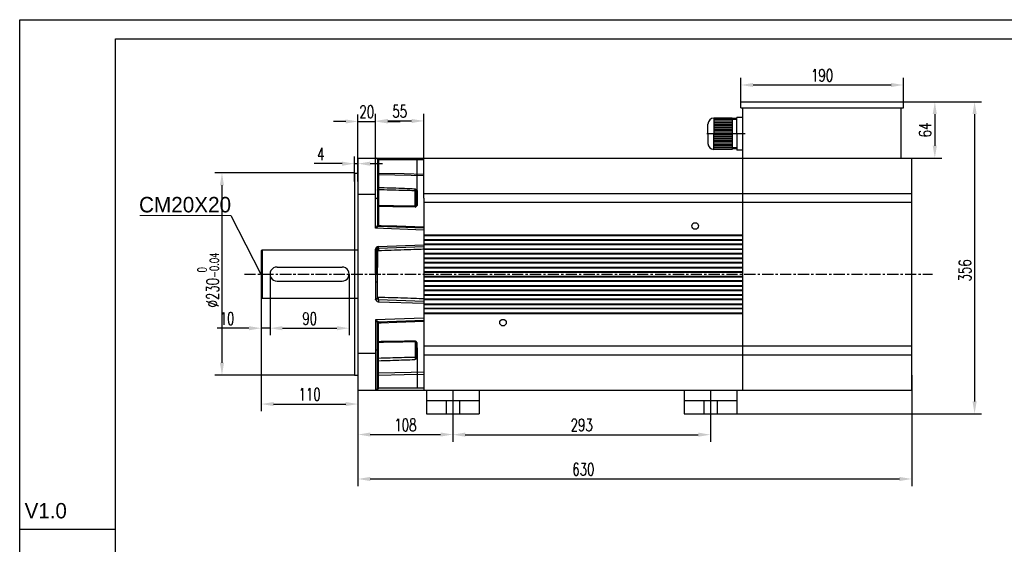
# Model space of a CAD drawing. Header units: inches. Extents: x -9426 to 8431, y -15951 to -4411.
# Tile 6 of 15: x -7091 to -5971, y -15252 to -14655. Entities that reach past the tile are written whole.
import ezdxf

# ---------------------------------------------------------------- set-up
doc = ezdxf.new("R2010")
doc.units = ezdxf.units.IN
doc.header["$MEASUREMENT"] = 0
doc.linetypes.add('CENTERX2', pattern=[20.32, 12.7, -2.54, 2.54, -2.54])
doc.layers.add('1', color=1, linetype='Continuous')
doc.layers.add('尺寸线', color=7, linetype='Continuous')
doc.layers.add('实线', color=7, linetype='Continuous', lineweight=30)
doc.styles.add('SLDTEXTSTYLE0', font='txt')
doc.styles.add('wldj', font='txt.shx', dxfattribs={"width": 0.7, "bigfont": 'INTECAD.SHX'})
doc.dimstyles.new('半径标注', dxfattribs={"dimscale": 4, "dimtxt": 3.5, "dimasz": 3.5, "dimexe": 2, "dimexo": 0, "dimgap": 1, "dimtad": 1, "dimdec": 3, "dimdsep": 46, "dimtxsty": 'wldj', "dimcen": 0.09, "dimclrd": 1, "dimclre": 1, "dimclrt": 3, "dimazin": 2, "dimtfac": 0.7, "dimtdec": 3, "dimtmove": 0, "dimatfit": 3, "dimfxl": 1, "dimtzin": 0, "dimarcsym": 0})

# ---------------------------------------------------------------- blocks, each defined once
blk = doc.blocks.new('*D83')
at = {"color": 1, "lineweight": -2}
for p, q in [((-6076.6, -15059.7), (-6076.6, -15185.7)), ((-6706.6, -15067.8), (-6706.6, -15185.7)), ((-6692.6, -15177.7), (-6090.6, -15177.7))]:
    blk.add_line(p, q, dxfattribs=at)
at = {"color": 1}
for points in [[(-6692.6, -15175.3), (-6692.6, -15180), (-6706.6, -15177.7)], [(-6090.6, -15180), (-6090.6, -15175.3), (-6076.6, -15177.7)]]:
    blk.add_solid(points, dxfattribs=at)
at = {"layer": 'Defpoints', "color": 0}
for p in [(-6076.6, -15059.7), (-6706.6, -15067.8), (-6076.6, -15177.7)]:
    blk.add_point(p, dxfattribs=at)
at = {"color": 3, "insert": (-6450.2, -15166.7), "char_height": 14, "attachment_point": 5, "style": 'wldj'}
blk.add_mtext('630', dxfattribs=at)
blk = doc.blocks.new('*D84')
at = {"color": 1, "lineweight": -2}
for p, q in [((-6598.6, -15103.5), (-6598.6, -15135.3)), ((-6305.6, -15103.5), (-6305.6, -15135.3)), ((-6584.6, -15127.3), (-6319.6, -15127.3))]:
    blk.add_line(p, q, dxfattribs=at)
at = {"color": 1}
for points in [[(-6584.6, -15124.9), (-6584.6, -15129.6), (-6598.6, -15127.3)], [(-6319.6, -15129.6), (-6319.6, -15124.9), (-6305.6, -15127.3)]]:
    blk.add_solid(points, dxfattribs=at)
at = {"layer": 'Defpoints', "color": 0}
for p in [(-6598.6, -15103.5), (-6305.6, -15103.5), (-6305.6, -15127.3)]:
    blk.add_point(p, dxfattribs=at)
at = {"color": 3, "insert": (-6452.1, -15116.3), "char_height": 14, "attachment_point": 5, "style": 'wldj'}
blk.add_mtext('293', dxfattribs=at)
blk = doc.blocks.new('*D85')
at = {"color": 1, "lineweight": -2}
for p, q in [((-6686.6, -14812.5), (-6686.6, -14762.3)), ((-6672.6, -14770.3), (-6645.6, -14770.3)), ((-6631.6, -14812.5), (-6631.6, -14762.3))]:
    blk.add_line(p, q, dxfattribs=at)
at = {"color": 1}
for points in [[(-6672.6, -14768), (-6672.6, -14772.7), (-6686.6, -14770.3)], [(-6645.6, -14772.7), (-6645.6, -14768), (-6631.6, -14770.3)]]:
    blk.add_solid(points, dxfattribs=at)
at = {"layer": 'Defpoints', "color": 0}
for p in [(-6631.6, -14770.3), (-6686.6, -14812.5), (-6631.6, -14812.5)]:
    blk.add_point(p, dxfattribs=at)
at = {"color": 3, "insert": (-6659.1, -14759.3), "char_height": 14, "attachment_point": 5, "style": 'wldj'}
blk.add_mtext('55', dxfattribs=at)
blk = doc.blocks.new('*D86')
at = {"color": 1, "lineweight": -2}
for p, q in [((-6710.6, -14839.1), (-6710.6, -14810.9)), ((-6706.6, -14839.1), (-6706.6, -14810.9)), ((-6724.6, -14818.9), (-6756.3, -14818.9)), ((-6710.6, -14818.9), (-6706.6, -14818.9)), ((-6692.6, -14818.9), (-6678.6, -14818.9))]:
    blk.add_line(p, q, dxfattribs=at)
at = {"color": 1}
for points in [[(-6724.6, -14821.3), (-6724.6, -14816.6), (-6710.6, -14818.9)], [(-6692.6, -14816.6), (-6692.6, -14821.3), (-6706.6, -14818.9)]]:
    blk.add_solid(points, dxfattribs=at)
at = {"layer": 'Defpoints', "color": 0}
for p in [(-6706.6, -14818.9), (-6710.6, -14839.1), (-6706.6, -14839.1)]:
    blk.add_point(p, dxfattribs=at)
at = {"color": 3, "insert": (-6748.8, -14807.9), "char_height": 14, "attachment_point": 5, "style": 'wldj'}
blk.add_mtext('4', dxfattribs=at)
blk = doc.blocks.new('*D87')
at = {"color": 1, "lineweight": -2}
for p, q in [((-6816.6, -14944.5), (-6816.6, -15100.4)), ((-6706.6, -14944.5), (-6706.6, -15100.4)), ((-6802.6, -15092.4), (-6720.6, -15092.4))]:
    blk.add_line(p, q, dxfattribs=at)
at = {"color": 1}
for points in [[(-6802.6, -15090.1), (-6802.6, -15094.8), (-6816.6, -15092.4)], [(-6720.6, -15094.8), (-6720.6, -15090.1), (-6706.6, -15092.4)]]:
    blk.add_solid(points, dxfattribs=at)
at = {"layer": 'Defpoints', "color": 0}
for p in [(-6816.6, -14944.5), (-6706.6, -14944.5), (-6706.6, -15092.4)]:
    blk.add_point(p, dxfattribs=at)
at = {"color": 3, "insert": (-6761.6, -15081.4), "char_height": 14, "attachment_point": 5, "style": 'wldj'}
blk.add_mtext('110', dxfattribs=at)
blk = doc.blocks.new('*D79')
at = {"color": 1, "lineweight": -2}
for p, q in [((-6806.6, -14944.5), (-6806.6, -15014.1)), ((-6716.6, -14944.5), (-6716.6, -15014.1)), ((-6792.6, -15006.1), (-6730.6, -15006.1))]:
    blk.add_line(p, q, dxfattribs=at)
at = {"color": 1}
for points in [[(-6792.6, -15003.8), (-6792.6, -15008.5), (-6806.6, -15006.1)], [(-6730.6, -15008.5), (-6730.6, -15003.8), (-6716.6, -15006.1)]]:
    blk.add_solid(points, dxfattribs=at)
at = {"layer": 'Defpoints', "color": 0}
for p in [(-6806.6, -14944.5), (-6716.6, -14944.5), (-6716.6, -15006.1)]:
    blk.add_point(p, dxfattribs=at)
at = {"color": 3, "insert": (-6761.6, -14995.1), "char_height": 14, "attachment_point": 5, "style": 'wldj'}
blk.add_mtext('90', dxfattribs=at)
blk = doc.blocks.new('*D80')
at = {"color": 1, "lineweight": -2}
for p, q in [((-6816.6, -14944.5), (-6816.6, -15014.1)), ((-6806.6, -14944.5), (-6806.6, -15014.1)), ((-6830.6, -15006.1), (-6866.6, -15006.1)), ((-6806.6, -15006.1), (-6816.6, -15006.1)), ((-6792.6, -15006.1), (-6778.6, -15006.1))]:
    blk.add_line(p, q, dxfattribs=at)
at = {"color": 1}
for points in [[(-6830.6, -15008.5), (-6830.6, -15003.8), (-6816.6, -15006.1)], [(-6792.6, -15003.8), (-6792.6, -15008.5), (-6806.6, -15006.1)]]:
    blk.add_solid(points, dxfattribs=at)
at = {"layer": 'Defpoints', "color": 0}
for p in [(-6816.6, -14944.5), (-6806.6, -14944.5), (-6816.6, -15006.1)]:
    blk.add_point(p, dxfattribs=at)
at = {"color": 3, "insert": (-6855.6, -14995.1), "char_height": 14, "attachment_point": 5, "style": 'wldj'}
blk.add_mtext('10', dxfattribs=at)
blk = doc.blocks.new('*D88')
at = {"color": 1, "lineweight": -2}
for p, q in [((-6710.6, -14829.5), (-6869.3, -14829.5)), ((-6861.3, -14843.5), (-6861.3, -15045.5)), ((-6710.6, -15059.5), (-6869.3, -15059.5))]:
    blk.add_line(p, q, dxfattribs=at)
at = {"color": 1}
for points in [[(-6859, -14843.5), (-6863.7, -14843.5), (-6861.3, -14829.5)], [(-6863.7, -15045.5), (-6859, -15045.5), (-6861.3, -15059.5)]]:
    blk.add_solid(points, dxfattribs=at)
at = {"layer": 'Defpoints', "color": 0}
for p in [(-6710.6, -14829.5), (-6861.3, -15059.5), (-6710.6, -15059.5)]:
    blk.add_point(p, dxfattribs=at)
at = {"color": 3, "insert": (-6877, -14951.3), "char_height": 14, "attachment_point": 5, "rotation": 90, "style": 'wldj'}
blk.add_mtext('%%c230{\\H10;\\S 0^ -0.04;}', dxfattribs=at)
blk = doc.blocks.new('*D89')
at = {"color": 1, "lineweight": -2}
for p, q in [((-6271.1, -14748.5), (-6271.1, -14721.4)), ((-6086.1, -14748.5), (-6086.1, -14721.4)), ((-6257.1, -14729.4), (-6100.1, -14729.4))]:
    blk.add_line(p, q, dxfattribs=at)
at = {"color": 1}
for points in [[(-6257.1, -14727.1), (-6257.1, -14731.7), (-6271.1, -14729.4)], [(-6100.1, -14731.7), (-6100.1, -14727.1), (-6086.1, -14729.4)]]:
    blk.add_solid(points, dxfattribs=at)
at = {"layer": 'Defpoints', "color": 0}
for p in [(-6086.1, -14729.4), (-6271.1, -14748.5), (-6086.1, -14748.5)]:
    blk.add_point(p, dxfattribs=at)
at = {"color": 3, "insert": (-6178.6, -14718.4), "char_height": 14, "attachment_point": 5, "style": 'wldj'}
blk.add_mtext('190', dxfattribs=at)
blk = doc.blocks.new('*D90')
at = {"color": 1, "lineweight": -2}
for p, q in [((-6086.1, -14748.5), (-6042.4, -14748.5)), ((-6050.4, -14762.5), (-6050.4, -14798.5)), ((-6088.6, -14812.5), (-6042.4, -14812.5))]:
    blk.add_line(p, q, dxfattribs=at)
at = {"color": 1}
for points in [[(-6048.1, -14762.5), (-6052.8, -14762.5), (-6050.4, -14748.5)], [(-6052.8, -14798.5), (-6048.1, -14798.5), (-6050.4, -14812.5)]]:
    blk.add_solid(points, dxfattribs=at)
at = {"layer": 'Defpoints', "color": 0}
for p in [(-6086.1, -14748.5), (-6088.6, -14812.5), (-6050.4, -14812.5)]:
    blk.add_point(p, dxfattribs=at)
at = {"color": 3, "insert": (-6061.4, -14780.5), "char_height": 14, "attachment_point": 5, "rotation": 90, "style": 'wldj'}
blk.add_mtext('64', dxfattribs=at)
blk = doc.blocks.new('*D91')
at = {"color": 1, "lineweight": -2}
for p, q in [((-6099.7, -14748.5), (-5997.2, -14748.5)), ((-6005.2, -14762.5), (-6005.2, -15089.5)), ((-6313.1, -15103.5), (-5997.2, -15103.5))]:
    blk.add_line(p, q, dxfattribs=at)
at = {"color": 1}
for points in [[(-6002.8, -14762.5), (-6007.5, -14762.5), (-6005.2, -14748.5)], [(-6007.5, -15089.5), (-6002.8, -15089.5), (-6005.2, -15103.5)]]:
    blk.add_solid(points, dxfattribs=at)
at = {"layer": 'Defpoints', "color": 0}
for p in [(-6099.7, -14748.5), (-6313.1, -15103.5), (-6005.2, -15103.5)]:
    blk.add_point(p, dxfattribs=at)
at = {"color": 3, "insert": (-6016.2, -14940.4), "char_height": 14, "attachment_point": 5, "rotation": 90, "style": 'wldj'}
blk.add_mtext('356', dxfattribs=at)
blk = doc.blocks.new('*D95')
at = {"color": 1, "lineweight": -2}
for p, q in [((-6706.6, -15076.5), (-6706.6, -15135.1)), ((-6598.6, -15076.7), (-6598.6, -15135.1)), ((-6692.6, -15127.1), (-6612.6, -15127.1))]:
    blk.add_line(p, q, dxfattribs=at)
at = {"color": 1}
for points in [[(-6692.6, -15124.8), (-6692.6, -15129.4), (-6706.6, -15127.1)], [(-6612.6, -15129.4), (-6612.6, -15124.8), (-6598.6, -15127.1)]]:
    blk.add_solid(points, dxfattribs=at)
at = {"layer": 'Defpoints', "color": 0}
for p in [(-6706.6, -15076.5), (-6598.6, -15076.7), (-6598.6, -15127.1)]:
    blk.add_point(p, dxfattribs=at)
at = {"color": 3, "insert": (-6652.6, -15116.1), "char_height": 14, "attachment_point": 5, "style": 'wldj'}
blk.add_mtext('108', dxfattribs=at)
blk = doc.blocks.new('*D96')
at = {"color": 1, "lineweight": -2}
for p, q in [((-6720.6, -14770.9), (-6734.6, -14770.9)), ((-6706.6, -14825), (-6706.6, -14762.9)), ((-6706.6, -14770.9), (-6686.6, -14770.9)), ((-6686.6, -14825), (-6686.6, -14762.9)), ((-6672.6, -14770.9), (-6658.6, -14770.9))]:
    blk.add_line(p, q, dxfattribs=at)
at = {"color": 1}
for points in [[(-6720.6, -14773.2), (-6720.6, -14768.6), (-6706.6, -14770.9)], [(-6672.6, -14768.6), (-6672.6, -14773.2), (-6686.6, -14770.9)]]:
    blk.add_solid(points, dxfattribs=at)
at = {"layer": 'Defpoints', "color": 0}
for p in [(-6686.6, -14770.9), (-6706.6, -14825), (-6686.6, -14825)]:
    blk.add_point(p, dxfattribs=at)
at = {"color": 3, "insert": (-6696.6, -14759.9), "char_height": 14, "attachment_point": 5, "style": 'wldj'}
blk.add_mtext('20', dxfattribs=at)

msp = doc.modelspace()

# ---------------------------------------------------------------- linework, layer by layer
for p, q in [((-7091.4092, -15950.8502), (-7091.4092, -14655.0909)), ((-7091.4092, -14655.0909), (-5259.0223, -14655.0909)), ((-6271.1337, -14748.5352), (-6086.1337, -14748.5352)), ((-6271.1337, -14755.5352), (-6086.1337, -14755.5352)), ((-6706.6309, -14812.5352), (-6076.6307, -14812.5352)), ((-6706.6309, -14812.5352), (-6706.6309, -15076.5352)), ((-6710.6309, -14829.5352), (-6706.6309, -14829.5352)), ((-6710.6309, -14829.5352), (-6710.6309, -15059.5352)), ((-6686.6337, -14854.1139), (-6706.6309, -14854.1139)), ((-6816.6309, -14918.0352), (-6815.6309, -14917.0352)), ((-6816.6309, -14918.0352), (-6816.6309, -14971.0352)), ((-6816.6309, -14918.0352), (-6816.6309, -14971.0352)), ((-6815.6309, -14917.0352), (-6706.6309, -14917.0352)), ((-6815.6309, -14917.0352), (-6815.6309, -14972.0352)), ((-6798.6309, -14936.5352), (-6724.6222, -14936.5352)), ((-6798.6309, -14952.5352), (-6724.45, -14952.5331)), ((-6816.6309, -14971.0352), (-6815.6309, -14972.0352)), ((-6815.6309, -14972.0352), (-6706.6309, -14972.0352)), ((-6686.6337, -15034.9564), (-6706.6309, -15034.9564)), ((-6710.6309, -15059.5352), (-6706.6309, -15059.5352)), ((-6706.6309, -15076.5352), (-6568.6309, -15076.5352)), ((-6631.6337, -15076.5352), (-6076.6307, -15076.5352)), ((-6628.6309, -15076.5352), (-6628.6309, -15103.5352)), ((-6598.6309, -15076.7445), (-6598.6309, -15130.3258)), ((-6568.6309, -15076.5352), (-6568.6309, -15103.5352)), ((-6335.6309, -15076.5352), (-6335.6309, -15103.5352)), ((-6305.6309, -15076.5352), (-6305.6309, -15110.5402)), ((-6275.6309, -15076.5352), (-6275.6309, -15103.5352)), ((-6628.6309, -15088.5352), (-6568.6309, -15088.5352)), ((-6606.1309, -15088.5352), (-6606.1309, -15103.5352)), ((-6591.1309, -15088.5352), (-6591.1309, -15103.5352)), ((-6335.6309, -15088.5352), (-6275.6309, -15088.5352)), ((-6313.1309, -15088.5352), (-6313.1309, -15103.5352)), ((-6298.1309, -15088.5352), (-6298.1309, -15103.5352)), ((-6628.6309, -15103.5352), (-6568.6309, -15103.5352)), ((-6335.6309, -15103.5352), (-6275.6309, -15103.5352)), ((-7091.4092, -15234.601), (-6982.3385, -15234.601))]:
    msp.add_line(p, q)
at = {"color": 7, "linetype": 'Continuous', "lineweight": 30}
for p, q in [((-6271.1337, -14755.5352), (-6271.1337, -14748.5352)), ((-6086.1337, -14755.5352), (-6086.1337, -14748.5352)), ((-6268.6337, -14812.5352), (-6268.6337, -14755.5352)), ((-6088.6337, -14812.5352), (-6088.6337, -14755.5352)), ((-6686.6337, -14858.2718), (-6686.6337, -14812.5352)), ((-6686.6337, -14812.5352), (-6623.9337, -14812.5352)), ((-6684.4337, -14814.7352), (-6684.4337, -14858.9554)), ((-6684.4337, -14814.7352), (-6683.3721, -14814.7352)), ((-6683.3721, -14814.7352), (-6683.3721, -14829.669)), ((-6631.6337, -14814.7352), (-6683.3721, -14814.7352)), ((-6639.3337, -14860.6889), (-6639.3337, -14814.4007)), ((-6631.6337, -14858.2718), (-6631.6337, -14812.5352)), ((-6268.6337, -15077.0736), (-6268.6337, -14812.5352)), ((-6268.6337, -15077.0736), (-6268.6337, -14812.5352)), ((-6076.6307, -15076.5352), (-6076.6307, -14812.5352)), ((-6684.4337, -14829.669), (-6683.3721, -14829.669)), ((-6683.3721, -14831.6), (-6683.3721, -14845.9198)), ((-6640.4721, -14850.6269), (-6640.4865, -14850.4377)), ((-6640.4721, -14866.6594), (-6640.4721, -14850.6269)), ((-6639.3626, -14849.5395), (-6639.3337, -14849.7894)), ((-6639.3337, -14849.7894), (-6639.3337, -14865.9472)), ((-6686.6337, -14892.297), (-6686.6337, -14858.2718)), ((-6684.4337, -14858.9554), (-6684.4337, -14889.1102)), ((-6631.6337, -14852.7645), (-6076.6307, -14852.7645)), ((-6631.6337, -14858.2718), (-6631.6337, -15076.5352)), ((-6631.6337, -14862.7645), (-6076.6307, -14862.7645)), ((-6683.3721, -14867.6054), (-6683.3721, -14889.0622)), ((-6640.4865, -14866.7824), (-6640.4721, -14866.6594)), ((-6639.3337, -14865.9472), (-6639.3626, -14866.2405)), ((-6631.6337, -14894.4865), (-6686.6337, -14892.297)), ((-6683.3721, -14890.2095), (-6631.6337, -14892.0163)), ((-6631.6337, -14899.7102), (-6268.6337, -14899.7102)), ((-6268.6337, -14900.2602), (-6631.6337, -14900.2602)), ((-6268.6337, -14900.9804), (-6631.6337, -14900.9804)), ((-6631.6337, -14905.3633), (-6268.6337, -14905.3633)), ((-6631.6337, -14905.7602), (-6268.6337, -14905.7602)), ((-6268.6337, -14906.3102), (-6631.6337, -14906.3102)), ((-6686.6337, -14935.5086), (-6686.6337, -14916.3601)), ((-6684.4337, -14916.3601), (-6686.6337, -14916.3601)), ((-6684.4337, -14916.3601), (-6684.4337, -14935.5086)), ((-6683.4488, -14913.0621), (-6631.6337, -14911.2527)), ((-6631.6337, -14913.454), (-6683.3721, -14915.2608)), ((-6631.6337, -14910.1602), (-6268.6337, -14910.1602)), ((-6268.6337, -14910.7102), (-6631.6337, -14910.7102)), ((-6268.6337, -14911.3899), (-6631.6337, -14911.3899)), ((-6631.6337, -14915.7729), (-6268.6337, -14915.7729)), ((-6631.6337, -14916.2102), (-6268.6337, -14916.2102)), ((-6268.6337, -14916.7602), (-6631.6337, -14916.7602)), ((-6631.6337, -14920.6102), (-6268.6337, -14920.6102)), ((-6268.6337, -14921.1602), (-6631.6337, -14921.1602)), ((-6268.6337, -14921.7995), (-6631.6337, -14921.7995)), ((-6631.6337, -14926.1825), (-6268.6337, -14926.1825)), ((-6631.6337, -14926.6602), (-6268.6337, -14926.6602)), ((-6268.6337, -14927.2102), (-6631.6337, -14927.2102)), ((-6684.4337, -14935.5086), (-6686.6337, -14935.5086)), ((-6684.4337, -14935.5086), (-6684.4239, -14937.1714)), ((-6631.6337, -14931.0602), (-6268.6337, -14931.0602)), ((-6268.6337, -14931.6102), (-6631.6337, -14931.6102)), ((-6268.6337, -14932.2091), (-6631.6337, -14932.2091)), ((-6631.6337, -14936.5921), (-6268.6337, -14936.5921)), ((-6631.6337, -14937.1102), (-6268.6337, -14937.1102)), ((-6268.6337, -14937.6602), (-6631.6337, -14937.6602)), ((-6684.4337, -14953.5617), (-6684.4239, -14951.8989)), ((-6631.6337, -14941.5102), (-6268.6337, -14941.5102)), ((-6268.6337, -14942.0602), (-6631.6337, -14942.0602)), ((-6268.6337, -14942.6187), (-6631.6337, -14942.6187)), ((-6631.6337, -14947.0016), (-6268.6337, -14947.0016)), ((-6631.6337, -14947.5602), (-6268.6337, -14947.5602)), ((-6268.6337, -14948.1102), (-6631.6337, -14948.1102)), ((-6631.6337, -14951.9602), (-6268.6337, -14951.9602)), ((-6684.4337, -14953.5617), (-6686.6337, -14953.5617)), ((-6686.6337, -14953.5617), (-6686.6337, -14972.7102)), ((-6684.4337, -14972.7102), (-6684.4337, -14953.5617)), ((-6268.6337, -14952.5102), (-6631.6337, -14952.5102)), ((-6268.6337, -14953.0282), (-6631.6337, -14953.0282)), ((-6631.6337, -14957.4112), (-6268.6337, -14957.4112)), ((-6631.6337, -14958.0102), (-6268.6337, -14958.0102)), ((-6268.6337, -14958.5602), (-6631.6337, -14958.5602)), ((-6631.6337, -14962.4102), (-6268.6337, -14962.4102)), ((-6268.6337, -14962.9602), (-6631.6337, -14962.9602)), ((-6268.6337, -14963.4378), (-6631.6337, -14963.4378)), ((-6684.4337, -14972.7102), (-6686.6337, -14972.7102)), ((-6631.6337, -14975.6163), (-6683.3721, -14973.8095)), ((-6631.6337, -14967.8208), (-6268.6337, -14967.8208)), ((-6631.6337, -14968.4602), (-6268.6337, -14968.4602)), ((-6268.6337, -14969.0102), (-6631.6337, -14969.0102)), ((-6631.6337, -14972.8602), (-6268.6337, -14972.8602)), ((-6268.6337, -14973.4102), (-6631.6337, -14973.4102)), ((-6268.6337, -14973.8474), (-6631.6337, -14973.8474)), ((-6683.4488, -14976.0082), (-6631.6337, -14977.8176)), ((-6631.6337, -14978.2304), (-6268.6337, -14978.2304)), ((-6631.6337, -14978.9102), (-6268.6337, -14978.9102)), ((-6268.6337, -14979.4602), (-6631.6337, -14979.4602)), ((-6631.6337, -14983.3102), (-6268.6337, -14983.3102)), ((-6268.6337, -14983.8602), (-6631.6337, -14983.8602)), ((-6268.6337, -14984.257), (-6631.6337, -14984.257)), ((-6631.6337, -14994.5838), (-6686.6337, -14996.7733)), ((-6686.6337, -14996.7733), (-6686.6337, -15030.7985)), ((-6683.3721, -14998.8608), (-6631.6337, -14997.054)), ((-6631.6337, -14988.6399), (-6268.6337, -14988.6399)), ((-6631.6337, -14989.3602), (-6268.6337, -14989.3602)), ((-6268.6337, -14989.9102), (-6631.6337, -14989.9102)), ((-6684.4337, -15030.1149), (-6684.4337, -14999.9601)), ((-6683.3721, -15021.4649), (-6683.3721, -15000.0081)), ((-6686.6337, -15030.7985), (-6686.6337, -15076.5352)), ((-6684.4337, -15074.3351), (-6684.4337, -15030.1149)), ((-6640.4865, -15022.2879), (-6640.4721, -15022.4109)), ((-6640.4721, -15022.4109), (-6640.4721, -15038.4434)), ((-6639.3337, -15023.1231), (-6639.3626, -15022.8298)), ((-6639.3337, -15039.2809), (-6639.3337, -15023.1231)), ((-6639.3337, -15028.3814), (-6639.3337, -15074.6696)), ((-6631.6337, -15026.3059), (-6076.6307, -15026.3059)), ((-6640.4721, -15038.4434), (-6640.4865, -15038.6327)), ((-6639.3626, -15039.5308), (-6639.3337, -15039.2809)), ((-6631.6337, -15036.3059), (-6076.6307, -15036.3059)), ((-6683.3721, -15057.4703), (-6683.3721, -15043.1505)), ((-6684.4337, -15059.4013), (-6683.3721, -15059.4013)), ((-6683.3721, -15074.3351), (-6683.3721, -15059.4013)), ((-6684.4337, -15074.3351), (-6683.3721, -15074.3351)), ((-6631.6337, -15074.3351), (-6683.3721, -15074.3351)), ((-6686.6337, -15076.5352), (-6623.9337, -15076.5352))]:
    msp.add_line(p, q, dxfattribs=at)
at = {"color": 8, "linetype": 'Continuous', "lineweight": 30}
for p, q in [((-6683.3337, -14848.6062), (-6683.3337, -14867.0129)), ((-6641.5721, -14867.5291), (-6641.5721, -14850.1331)), ((-6683.3337, -15040.4641), (-6683.3337, -15022.0574)), ((-6641.5721, -15021.5412), (-6641.5721, -15038.9372))]:
    msp.add_line(p, q, dxfattribs=at)
at = {"color": 1, "linetype": 'CENTERX2'}
for p, q in [((-6835.7229, -14944.5352), (-6671.6309, -14944.5352)), ((-6795.438, -14944.5352), (-6052.9107, -14944.5352))]:
    msp.add_line(p, q, dxfattribs=at)
at = {"color": 7, "linetype": 'Continuous', "lineweight": 30, "flags": 128}
for points in [[(-6683.3721, -14829.669), (-6654.1559, -14830.2767), (-6631.6337, -14830.7474)], [(-6631.6337, -14832.8482), (-6631.6337, -14832.8482), (-6645.9156, -14832.3852), (-6683.3721, -14831.6)], [(-6684.4337, -14849.0916), (-6684.4125, -14848.9969), (-6684.3499, -14848.9059), (-6684.2483, -14848.8219), (-6684.1115, -14848.7484), (-6683.9448, -14848.688), (-6683.7546, -14848.6431), (-6683.5483, -14848.6155), (-6683.3337, -14848.6062)], [(-6684.4337, -14866.9155), (-6684.4135, -14867.0473), (-6684.3536, -14867.1741), (-6684.2562, -14867.2915), (-6684.1249, -14867.3951), (-6683.9646, -14867.481), (-6683.7811, -14867.5462), (-6683.5811, -14867.5882), (-6683.3721, -14867.6054)], [(-6640.4865, -14866.7824), (-6640.454, -14866.6498), (-6640.3823, -14866.5284), (-6640.2739, -14866.4227), (-6640.133, -14866.3368), (-6639.9647, -14866.2737), (-6639.7755, -14866.2358), (-6639.5722, -14866.2246), (-6639.3626, -14866.2405)], [(-6639.3337, -14865.9472), (-6639.5536, -14865.9566), (-6639.7663, -14865.9941), (-6639.9631, -14866.0584), (-6640.1362, -14866.1468), (-6640.2786, -14866.2558), (-6640.3846, -14866.381), (-6640.45, -14866.5173), (-6640.4721, -14866.6594)], [(-6686.6337, -14892.297), (-6686.2516, -14891.7436), (-6685.8812, -14891.207), (-6685.5337, -14890.7036), (-6685.2195, -14890.2485), (-6684.9484, -14889.8558), (-6684.7284, -14889.5371), (-6684.5663, -14889.3024), (-6684.4671, -14889.1586), (-6684.4337, -14889.1102)], [(-6683.3721, -14890.2095), (-6683.4347, -14890.2496), (-6683.6203, -14890.3684), (-6683.9217, -14890.5613), (-6684.3274, -14890.8209), (-6684.8216, -14891.1372), (-6685.3855, -14891.4981), (-6685.9974, -14891.8897), (-6686.6337, -14892.297)], [(-6684.4337, -14888.5365), (-6684.4135, -14888.6369), (-6684.3536, -14888.7336), (-6684.2562, -14888.823), (-6684.1249, -14888.9019), (-6683.9646, -14888.9674), (-6683.7811, -14889.017), (-6683.5811, -14889.049), (-6683.3721, -14889.0622)], [(-6683.3721, -14889.0622), (-6680.0373, -14889.1777), (-6662.4517, -14889.787), (-6631.6337, -14890.8545)], [(-6683.3721, -14918.0667), (-6683.5811, -14918.0591), (-6683.7811, -14918.0407), (-6683.9646, -14918.012), (-6684.1249, -14917.9741), (-6684.2562, -14917.9286), (-6684.3536, -14917.8769), (-6684.4135, -14917.8211), (-6684.4337, -14917.7631)], [(-6683.3721, -14915.2608), (-6683.3735, -14915.2185), (-6683.3779, -14915.0934), (-6683.385, -14914.8902), (-6683.3945, -14914.6168), (-6683.4062, -14914.2836), (-6683.4195, -14913.9035), (-6683.4339, -14913.4911), (-6683.4488, -14913.0621)], [(-6683.3721, -14971.0036), (-6683.5811, -14971.0112), (-6683.7811, -14971.0297), (-6683.9646, -14971.0583), (-6684.1249, -14971.0962), (-6684.2562, -14971.1417), (-6684.3536, -14971.1934), (-6684.4135, -14971.2492), (-6684.4337, -14971.3072)], [(-6683.3721, -14973.8095), (-6683.3735, -14973.8518), (-6683.3779, -14973.9769), (-6683.385, -14974.1801), (-6683.3945, -14974.4535), (-6683.4062, -14974.7867), (-6683.4195, -14975.1668), (-6683.4339, -14975.5792), (-6683.4488, -14976.0082)], [(-6683.3721, -14998.8608), (-6683.4347, -14998.8207), (-6683.6203, -14998.7019), (-6683.9217, -14998.509), (-6684.3274, -14998.2494), (-6684.8216, -14997.9331), (-6685.3855, -14997.5722), (-6685.9974, -14997.1806), (-6686.6337, -14996.7733)], [(-6686.6337, -14996.7733), (-6686.2516, -14997.3267), (-6685.8812, -14997.8633), (-6685.5337, -14998.3667), (-6685.2195, -14998.8218), (-6684.9484, -14999.2146), (-6684.7284, -14999.5332), (-6684.5663, -14999.7679), (-6684.4671, -14999.9117), (-6684.4337, -14999.9601)], [(-6684.4337, -15000.5338), (-6684.4135, -15000.4334), (-6684.3536, -15000.3368), (-6684.2562, -15000.2473), (-6684.1249, -15000.1684), (-6683.9646, -15000.1029), (-6683.7811, -15000.0533), (-6683.5811, -15000.0213), (-6683.3721, -15000.0081)], [(-6683.3721, -15000.0081), (-6680.0373, -14999.8926), (-6662.4517, -14999.2833), (-6631.6337, -14998.2158)], [(-6684.4337, -15022.1548), (-6684.4135, -15022.0231), (-6684.3536, -15021.8962), (-6684.2562, -15021.7788), (-6684.1249, -15021.6752), (-6683.9646, -15021.5893), (-6683.7811, -15021.5241), (-6683.5811, -15021.4821), (-6683.3721, -15021.4649)], [(-6640.4865, -15022.2879), (-6640.454, -15022.4205), (-6640.3823, -15022.5419), (-6640.2739, -15022.6476), (-6640.133, -15022.7336), (-6639.9647, -15022.7967), (-6639.7755, -15022.8345), (-6639.5722, -15022.8457), (-6639.3626, -15022.8298)], [(-6639.3337, -15023.1231), (-6639.5536, -15023.1137), (-6639.7663, -15023.0762), (-6639.9631, -15023.0119), (-6640.1362, -15022.9235), (-6640.2786, -15022.8145), (-6640.3846, -15022.6894), (-6640.45, -15022.553), (-6640.4721, -15022.4109)], [(-6684.4337, -15039.9787), (-6684.4125, -15040.0734), (-6684.3499, -15040.1644), (-6684.2483, -15040.2484), (-6684.1115, -15040.3219), (-6683.9448, -15040.3823), (-6683.7546, -15040.4272), (-6683.5483, -15040.4548), (-6683.3337, -15040.4641)], [(-6631.6337, -15056.2221), (-6631.6337, -15056.2221), (-6645.9156, -15056.6851), (-6683.3721, -15057.4703)], [(-6683.3721, -15059.4013), (-6654.1559, -15058.7936), (-6631.6337, -15058.3229)]]:
    msp.add_lwpolyline(points, dxfattribs=at)
at = {"lineweight": 0, "extrusion": (0, 1, 0), "elevation": -14877.8671}
msp.add_lwpolyline([(6954.7318, 0), (6851.3012, 0)], dxfattribs=at)
at = {"color": 7, "linetype": 'Continuous', "lineweight": 30}
for centre in [(-6323.1337, -14889.8102), (-6541.6337, -14999.8102)]:
    msp.add_circle(centre, 3.74, dxfattribs=at)
for centre, radius, start, end in [((-6683.4017, -14830.5663), 1.0342, 183.7842451, 271.644252), ((-6683.4509, -14844.9313), 0.9916, 187.6848215, 274.5622165), ((-6641.3795, -14851.5336), 1.4137, 50.8275383, 97.8296364), ((-6639.37, -14850.6825), 1.143, 89.6289997, 167.6314118), ((-6639.4781, -14850.7855), 1.0065, 81.7479371, 170.9347687), ((-6683.3337, -14865.6867), 1.1, 180.0144292, 269.3835349), ((-6641.5721, -14866.4291), 1.1, 269.3428303, 311.4900032), ((-6683.3337, -14889.1102), 1.1, 180, 268), ((-6683.3337, -14916.3601), 3.3, 92, 180), ((-6683.3337, -14916.3601), 1.1, 92, 180), ((-6683.3337, -14972.7102), 3.3, 180, 268), ((-6683.3337, -14972.7102), 1.1, 180, 268), ((-6683.3337, -14999.9601), 1.1, 92, 180), ((-6683.3337, -15023.3837), 1.1, 90.6164651, 179.9855708), ((-6641.5721, -15022.6412), 1.1, 48.5099968, 90.6571697), ((-6641.3795, -15037.5367), 1.4137, 262.1703636, 309.1724617), ((-6639.37, -15038.3878), 1.143, 192.3685882, 270.3710003), ((-6639.4781, -15038.2848), 1.0065, 189.0652313, 278.2520629), ((-6683.4509, -15044.139), 0.9916, 85.4377835, 172.3151785), ((-6683.4017, -15058.504), 1.0342, 88.355748, 176.2157549)]:
    msp.add_arc(centre, radius, start, end, dxfattribs=at)
for centre, start, end in [((-6798.6309, -14944.5352), 89.9999963, 270.0031603), ((-6724.6309, -14944.5352), 268.707364, 90.0625023)]:
    msp.add_arc(centre, 8, start, end)
at = {"color": 8, "linetype": 'Continuous', "lineweight": 30}
msp.add_ellipse((-6686.6337, -14814.7352), major_axis=(-3.2616, 0), ratio=0.674513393, start_param=3.141592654, end_param=4.438982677, dxfattribs=at)
at = {"color": 8, "linetype": 'Continuous', "lineweight": 30, "extrusion": (0, 0, -1)}
msp.add_ellipse((-6686.6337, -15074.3352), major_axis=(3.2616, 0), ratio=0.674513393, start_param=0, end_param=1.297390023, dxfattribs=at)
at = {"color": 7, "linetype": 'Continuous', "lineweight": 30}
for points, knots in [([(-6686.6337, -14812.5352), (-6686.3945, -14812.558), (-6685.9163, -14812.6036), (-6685.2771, -14812.9572), (-6684.7766, -14813.4819), (-6684.4934, -14814.1008), (-6684.434, -14814.5372), (-6684.4337, -14814.731), (-6684.4337, -14814.7352)], [0, 0, 0, 0, 0.202722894, 0.405307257, 0.611799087, 0.827090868, 0.996296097, 1, 1, 1, 1]), ([(-6683.3721, -14829.669), (-6683.3742, -14829.9163), (-6683.3785, -14830.4109), (-6683.3787, -14831.0676), (-6683.3754, -14831.4346), (-6683.3725, -14831.5782), (-6683.3721, -14831.6)], [0, 0, 0, 0, 0.314553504, 0.62913458, 0.943629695, 1, 1, 1, 1]), ([(-6683.3721, -14845.9198), (-6674.5557, -14846.2066), (-6656.9553, -14846.7792), (-6639.3557, -14847.3907), (-6641.609, -14847.8226)], [0, 0, 0, 0, 0.500922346, 1, 1, 1, 1]), ([(-6683.3721, -14845.9198), (-6683.3707, -14846.0939), (-6683.3679, -14846.4425), (-6683.3587, -14847.1498), (-6683.347, -14847.9063), (-6683.3381, -14848.3729), (-6683.3337, -14848.6062)], [0, 0, 0, 0, 0.24947962, 0.499548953, 0.749754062, 1, 1, 1, 1]), ([(-6641.5783, -14849.8039), (-6639.3557, -14849.8697), (-6656.9554, -14849.3442), (-6674.5557, -14848.8518), (-6683.3337, -14848.6062)], [0, 0, 0, 0, 0.501257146, 1, 1, 1, 1]), ([(-6641.6104, -14847.696), (-6641.6078, -14847.6972), (-6641.4059, -14847.7939), (-6641.0108, -14847.9773), (-6640.6483, -14848.184), (-6640.4721, -14848.2844)], [0, 0, 0, 0, 0.0068298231, 0.517148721, 1, 1, 1, 1]), ([(-6640.4865, -14850.4377), (-6640.4912, -14850.4095), (-6640.5255, -14850.2031), (-6640.7038, -14849.7109), (-6641.0608, -14848.9077), (-6641.3659, -14848.1759), (-6641.5523, -14847.8017), (-6641.6093, -14847.698), (-6641.6104, -14847.696)], [0, 0, 0, 0, 0.029357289, 0.215417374, 0.501159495, 0.847713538, 0.996968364, 1, 1, 1, 1]), ([(-6641.5721, -14850.1331), (-6641.5748, -14849.9901), (-6641.5821, -14849.609), (-6641.5934, -14848.9546), (-6641.6043, -14848.2345), (-6641.6084, -14847.8772), (-6641.6104, -14847.696)], [0, 0, 0, 0, 0.165389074, 0.440859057, 0.71626344, 1, 1, 1, 1]), ([(-6640.4721, -14848.2844), (-6640.4634, -14848.2897), (-6640.1823, -14848.4627), (-6639.7239, -14848.8157), (-6639.4339, -14849.27), (-6639.3719, -14849.5044), (-6639.3626, -14849.5395)], [0, 0, 0, 0, 0.0156917, 0.511587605, 0.927016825, 1, 1, 1, 1]), ([(-6686.6337, -14858.2718), (-6686.3945, -14858.2789), (-6685.9163, -14858.293), (-6685.2771, -14858.4025), (-6684.7766, -14858.5653), (-6684.4934, -14858.7577), (-6684.434, -14858.8937), (-6684.4337, -14858.9541), (-6684.4337, -14858.9554)], [0, 0, 0, 0, 0.202722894, 0.405307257, 0.611799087, 0.827090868, 0.996296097, 1, 1, 1, 1]), ([(-6641.6092, -14868.2242), (-6639.3555, -14868.231), (-6656.9551, -14868.0093), (-6674.5555, -14867.7402), (-6683.3721, -14867.6054)], [0, 0, 0, 0, 0.4990670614, 1, 1, 1, 1]), ([(-6641.5721, -14867.3906), (-6641.5721, -14867.3906), (-6650.0485, -14867.2942), (-6667.6499, -14867.0214), (-6683.3501, -14866.7781)], [0, 0, 0, 0, 0.108013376, 1, 1, 1, 1]), ([(-6639.3626, -14866.2405), (-6639.3936, -14866.3545), (-6639.4835, -14866.6854), (-6639.8381, -14867.1873), (-6640.4802, -14867.7241), (-6641.1087, -14868.0755), (-6641.5092, -14868.2875), (-6641.6078, -14868.3402), (-6641.6104, -14868.3416)], [0, 0, 0, 0, 0.124343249, 0.360784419, 0.600176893, 0.901374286, 0.997333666, 1, 1, 1, 1]), ([(-6640.8389, -14867.2509), (-6640.8048, -14867.2199), (-6640.6937, -14867.1185), (-6640.5539, -14866.9787), (-6640.5026, -14866.8293), (-6640.4865, -14866.7824)], [0, 0, 0, 0, 0.232536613, 0.75907786, 1, 1, 1, 1]), ([(-6683.3721, -14889.0622), (-6683.3742, -14889.2677), (-6683.3785, -14889.6788), (-6683.3787, -14890.0742), (-6683.3754, -14890.2031), (-6683.3725, -14890.2087), (-6683.3721, -14890.2095)], [0, 0, 0, 0, 0.314553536, 0.629133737, 0.943631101, 1, 1, 1, 1]), ([(-6686.4884, -14915.3917), (-6686.4477, -14917.1126), (-6686.299, -14923.2312), (-6685.9989, -14933.7577), (-6686.5114, -14944.7562), (-6686.6031, -14951.3616), (-6686.6337, -14953.5617)], [0.1413538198, 0.1413538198, 0.1413538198, 0.1413538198, 0.2575003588, 0.5542820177, 0.8515408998, 1, 1, 1, 1]), ([(-6683.3721, -14915.2608), (-6683.3773, -14915.2853), (-6683.3879, -14915.3343), (-6683.3966, -14915.7137), (-6683.3984, -14916.2723), (-6683.3928, -14916.9676), (-6683.3829, -14917.5929), (-6683.3747, -14917.9497), (-6683.3721, -14918.0667)], [0, 0, 0, 0, 0.18231886, 0.364718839, 0.546952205, 0.729024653, 0.911085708, 1, 1, 1, 1]), ([(-6631.6337, -14916.2952), (-6633.9696, -14916.3752), (-6653.7821, -14917.0534), (-6673.5952, -14917.7319), (-6683.3721, -14918.0667)], [0, 0, 0, 0, 0.506545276, 1, 1, 1, 1]), ([(-6686.4884, -14973.6786), (-6686.4477, -14971.9577), (-6686.299, -14965.8391), (-6685.9989, -14955.3126), (-6686.5114, -14944.3141), (-6686.6031, -14937.7087), (-6686.6337, -14935.5086)], [0.1413538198, 0.1413538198, 0.1413538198, 0.1413538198, 0.2575003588, 0.5542820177, 0.8515408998, 1, 1, 1, 1]), ([(-6683.3721, -14973.8095), (-6683.3773, -14973.785), (-6683.3879, -14973.736), (-6683.3966, -14973.3566), (-6683.3984, -14972.798), (-6683.3928, -14972.1027), (-6683.3829, -14971.4774), (-6683.3747, -14971.1206), (-6683.3721, -14971.0036)], [0, 0, 0, 0, 0.18231886, 0.364718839, 0.546952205, 0.729024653, 0.911085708, 1, 1, 1, 1]), ([(-6631.6337, -14972.7751), (-6633.9696, -14972.6951), (-6653.7821, -14972.0169), (-6673.5952, -14971.3384), (-6683.3721, -14971.0036)], [0, 0, 0, 0, 0.506545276, 1, 1, 1, 1]), ([(-6683.3721, -15000.0081), (-6683.3742, -14999.8026), (-6683.3785, -14999.3915), (-6683.3787, -14998.9961), (-6683.3754, -14998.8672), (-6683.3725, -14998.8616), (-6683.3721, -14998.8608)], [0, 0, 0, 0, 0.314553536, 0.629133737, 0.943631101, 1, 1, 1, 1]), ([(-6686.6337, -15030.7985), (-6686.3945, -15030.7915), (-6685.9163, -15030.7773), (-6685.2771, -15030.6678), (-6684.7766, -15030.505), (-6684.4934, -15030.3126), (-6684.434, -15030.1767), (-6684.4337, -15030.1162), (-6684.4337, -15030.1149)], [0, 0, 0, 0, 0.202722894, 0.405307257, 0.611799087, 0.827090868, 0.996296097, 1, 1, 1, 1]), ([(-6641.6092, -15020.8461), (-6639.3555, -15020.8394), (-6656.9551, -15021.061), (-6674.5555, -15021.3301), (-6683.3721, -15021.4649)], [0, 0, 0, 0, 0.4990670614, 1, 1, 1, 1]), ([(-6641.5721, -15021.6797), (-6641.5721, -15021.6797), (-6650.0485, -15021.7761), (-6667.6499, -15022.0489), (-6683.3501, -15022.2922)], [0, 0, 0, 0, 0.108013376, 1, 1, 1, 1]), ([(-6639.3626, -15022.8298), (-6639.3936, -15022.7158), (-6639.4835, -15022.3849), (-6639.8381, -15021.883), (-6640.4802, -15021.3462), (-6641.1087, -15020.9949), (-6641.5092, -15020.7828), (-6641.6078, -15020.7302), (-6641.6104, -15020.7287)], [0, 0, 0, 0, 0.124343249, 0.360784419, 0.600176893, 0.901374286, 0.997333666, 1, 1, 1, 1]), ([(-6640.8389, -15021.8194), (-6640.8048, -15021.8504), (-6640.6937, -15021.9518), (-6640.5539, -15022.0916), (-6640.5026, -15022.241), (-6640.4865, -15022.2879)], [0, 0, 0, 0, 0.232536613, 0.75907786, 1, 1, 1, 1]), ([(-6683.3721, -15043.1505), (-6683.3707, -15042.9764), (-6683.3679, -15042.6278), (-6683.3587, -15041.9205), (-6683.347, -15041.164), (-6683.3381, -15040.6974), (-6683.3337, -15040.4641)], [0, 0, 0, 0, 0.24947962, 0.499548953, 0.749754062, 1, 1, 1, 1]), ([(-6683.3721, -15043.1505), (-6674.5557, -15042.8637), (-6656.9553, -15042.2911), (-6639.3557, -15041.6796), (-6641.609, -15041.2477)], [0, 0, 0, 0, 0.500922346, 1, 1, 1, 1]), ([(-6641.5783, -15039.2664), (-6639.3557, -15039.2006), (-6656.9554, -15039.7261), (-6674.5557, -15040.2185), (-6683.3337, -15040.4641)], [0, 0, 0, 0, 0.501257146, 1, 1, 1, 1]), ([(-6640.4865, -15038.6327), (-6640.4912, -15038.6608), (-6640.5255, -15038.8673), (-6640.7038, -15039.3594), (-6641.0608, -15040.1626), (-6641.3659, -15040.8944), (-6641.5523, -15041.2686), (-6641.6093, -15041.3723), (-6641.6104, -15041.3743)], [0, 0, 0, 0, 0.029357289, 0.215417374, 0.501159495, 0.847713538, 0.996968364, 1, 1, 1, 1]), ([(-6641.5721, -15038.9372), (-6641.5748, -15039.0802), (-6641.5821, -15039.4613), (-6641.5934, -15040.1157), (-6641.6043, -15040.8359), (-6641.6084, -15041.1931), (-6641.6104, -15041.3743)], [0, 0, 0, 0, 0.165389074, 0.440859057, 0.71626344, 1, 1, 1, 1]), ([(-6641.6104, -15041.3743), (-6641.6078, -15041.3731), (-6641.4059, -15041.2765), (-6641.0108, -15041.093), (-6640.6483, -15040.8864), (-6640.4721, -15040.7859)], [0, 0, 0, 0, 0.0068298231, 0.517148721, 1, 1, 1, 1]), ([(-6640.4721, -15040.7859), (-6640.4634, -15040.7806), (-6640.1823, -15040.6076), (-6639.7239, -15040.2546), (-6639.4339, -15039.8003), (-6639.3719, -15039.5659), (-6639.3626, -15039.5308)], [0, 0, 0, 0, 0.0156917, 0.511587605, 0.927016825, 1, 1, 1, 1]), ([(-6683.3721, -15059.4013), (-6683.3742, -15059.154), (-6683.3785, -15058.6594), (-6683.3787, -15058.0027), (-6683.3754, -15057.6357), (-6683.3725, -15057.4921), (-6683.3721, -15057.4703)], [0, 0, 0, 0, 0.314553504, 0.62913458, 0.943629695, 1, 1, 1, 1]), ([(-6686.6337, -15076.5352), (-6686.3945, -15076.5123), (-6685.9163, -15076.4667), (-6685.2771, -15076.1131), (-6684.7766, -15075.5884), (-6684.4934, -15074.9695), (-6684.434, -15074.5331), (-6684.4337, -15074.3393), (-6684.4337, -15074.3351)], [0, 0, 0, 0, 0.202722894, 0.405307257, 0.611799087, 0.827090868, 0.996296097, 1, 1, 1, 1])]:
    msp.add_open_spline(points, degree=3, knots=knots, dxfattribs=at)
at = {"color": 8, "linetype": 'Continuous', "lineweight": 30}
for points, knots in [([(-6683.3508, -14866.8149), (-6683.3533, -14866.814), (-6683.3599, -14866.8117), (-6683.3678, -14867.0793), (-6683.3706, -14867.4301), (-6683.3721, -14867.6054)], [0, 0, 0, 0, 0.2451260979, 0.622605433, 1, 1, 1, 1]), ([(-6641.6104, -14868.3416), (-6641.6093, -14868.3391), (-6641.5601, -14868.2319), (-6641.5031, -14868.115), (-6641.3161, -14867.7669), (-6641.1111, -14867.489), (-6640.9024, -14867.3065), (-6640.8389, -14867.2509)], [0, 0, 0, 0, 0.004660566, 0.202077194, 0.234191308, 0.766952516, 1, 1, 1, 1]), ([(-6641.6104, -14868.3416), (-6641.6092, -14868.2233), (-6641.6062, -14867.9246), (-6641.5979, -14867.5996), (-6641.5896, -14867.5538), (-6641.5855, -14867.5311)], [0, 0, 0, 0, 0.2483259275, 0.6271487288, 1, 1, 1, 1]), ([(-6684.4239, -14951.8989), (-6684.4159, -14950.2747), (-6684.3863, -14944.2526), (-6684.2211, -14933.772), (-6684.3289, -14922.4886), (-6684.3824, -14915.6532), (-6684.4011, -14913.2375)], [0, 0, 0, 0, 0.1220468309, 0.4525016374, 0.7842433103, 0.965621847, 0.965621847, 0.965621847, 0.965621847]), ([(-6683.3508, -15022.2554), (-6683.3533, -15022.2563), (-6683.3599, -15022.2586), (-6683.3678, -15021.991), (-6683.3706, -15021.6402), (-6683.3721, -15021.4649)], [0, 0, 0, 0, 0.2451260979, 0.622605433, 1, 1, 1, 1]), ([(-6641.6104, -15020.7287), (-6641.6092, -15020.847), (-6641.6062, -15021.1458), (-6641.5979, -15021.4707), (-6641.5896, -15021.5165), (-6641.5855, -15021.5392)], [0, 0, 0, 0, 0.2483259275, 0.6271487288, 1, 1, 1, 1]), ([(-6641.6104, -15020.7287), (-6641.6093, -15020.7312), (-6641.5601, -15020.8385), (-6641.5031, -15020.9553), (-6641.3161, -15021.3034), (-6641.1111, -15021.5813), (-6640.9024, -15021.7638), (-6640.8389, -15021.8194)], [0, 0, 0, 0, 0.004660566, 0.202077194, 0.234191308, 0.766952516, 1, 1, 1, 1])]:
    msp.add_open_spline(points, degree=3, knots=knots, dxfattribs=at)
at = {"layer": '1'}
for p, q in [((-6982.3385, -15929.0361), (-6982.3385, -14676.905)), ((-6982.3385, -14676.905), (-5280.8364, -14676.905))]:
    msp.add_line(p, q, dxfattribs=at)
at = {"layer": '实线', "color": 0}
for p, q in [((-6281.0087, -14767.0085), (-6301.6337, -14767.0085)), ((-6301.6337, -14767.0085), (-6301.6337, -14784.8835)), ((-6281.0087, -14768.796), (-6301.6337, -14768.796)), ((-6281.0087, -14770.5835), (-6301.6337, -14770.5835)), ((-6281.0087, -14772.371), (-6301.6337, -14772.371)), ((-6281.0087, -14767.0085), (-6281.0087, -14802.7585)), ((-6275.5087, -14767.696), (-6281.0087, -14767.696)), ((-6275.5087, -14784.8835), (-6275.5087, -14766.321)), ((-6268.6337, -14766.321), (-6275.5087, -14766.321)), ((-6308.5087, -14784.8835), (-6308.5087, -14773.8835)), ((-6281.0087, -14774.1585), (-6301.6337, -14774.1585)), ((-6281.0087, -14775.946), (-6301.6337, -14775.946)), ((-6281.0087, -14777.7335), (-6301.6337, -14777.7335)), ((-6281.0087, -14779.521), (-6301.6337, -14779.521)), ((-6281.0087, -14781.3085), (-6301.6337, -14781.3085)), ((-6281.0087, -14783.096), (-6301.6337, -14783.096)), ((-6308.5087, -14784.8835), (-6308.5087, -14795.8835)), ((-6301.6337, -14802.7585), (-6301.6337, -14784.8835)), ((-6281.0087, -14786.671), (-6301.6337, -14786.671)), ((-6281.0087, -14788.4585), (-6301.6337, -14788.4585)), ((-6281.0087, -14790.246), (-6301.6337, -14790.246)), ((-6281.0087, -14792.0335), (-6301.6337, -14792.0335)), ((-6281.0087, -14793.821), (-6301.6337, -14793.821)), ((-6281.0087, -14795.6085), (-6301.6337, -14795.6085)), ((-6275.5087, -14784.8835), (-6275.5087, -14803.446)), ((-6281.0087, -14797.396), (-6301.6337, -14797.396)), ((-6281.0087, -14799.1835), (-6301.6337, -14799.1835)), ((-6281.0087, -14800.971), (-6301.6337, -14800.971)), ((-6281.0087, -14802.7585), (-6301.6337, -14802.7585)), ((-6275.5087, -14802.071), (-6281.0087, -14802.071)), ((-6268.6337, -14803.446), (-6275.5087, -14803.446))]:
    msp.add_line(p, q, dxfattribs=at)
for centre, start, end in [((-6301.6337, -14773.8835), 90, 180), ((-6301.6337, -14795.8835), 180, 270)]:
    msp.add_arc(centre, 6.875, start, end, dxfattribs=at)
at = {"layer": '尺寸线', "color": 0}
for p, q in [((-6275.5087, -14768.7273), (-6281.0087, -14768.7273)), ((-6266.0093, -14784.8835), (-6309.9506, -14784.8835)), ((-6275.5087, -14801.0398), (-6281.0087, -14801.0398))]:
    msp.add_line(p, q, dxfattribs=at)
at = {"layer": '尺寸线'}
msp.add_line((-6851.3012, -14877.8671), (-6817.0809, -14944.5352), dxfattribs=at)

# ---------------------------------------------------------------- texts
at = {"insert": (-6955.6147, -14856.7471), "char_height": 17.6, "width": 113.142857, "attachment_point": 1, "style": 'SLDTEXTSTYLE0'}
msp.add_mtext('CM20X20', dxfattribs=at)
at = {"layer": '尺寸线', "insert": (-7085.7894, -15205.0401), "char_height": 17.4513, "width": 109.070647, "attachment_point": 1}
msp.add_mtext('V1.0', dxfattribs=at)

# ---------------------------------------------------------------- dimensions: what is measured, and where the dimension line sits
dim = msp.add_linear_dim(base=(-6086.1337, -14729.3934), p1=(-6271.1337, -14748.5352), p2=(-6086.1337, -14748.5352), text='190', dimstyle='半径标注')
dim.commit()
dim.dimension.update_dxf_attribs({"geometry": '*D89', "text_midpoint": (-6178.6337, -14718.3934)})
dim = msp.add_linear_dim(base=(-6686.6337, -14770.9075), p1=(-6706.6309, -14824.9997), p2=(-6686.6337, -14824.9997), dimstyle='半径标注', override={"dimdec": 1})
dim.commit()
dim.dimension.update_dxf_attribs({"geometry": '*D96', "text_midpoint": (-6696.6323, -14770.9075), "dimtype": 160})
for base, p1, p2, picture, middle in [((-6631.6337, -14770.3467), (-6686.6337, -14812.5352), (-6631.6337, -14812.5352), '*D85', (-6659.1337, -14759.3467)), ((-6598.6309, -15127.0992), (-6706.6309, -15076.5352), (-6598.6309, -15076.7445), '*D95', (-6652.6309, -15116.0992)), ((-6305.6309, -15127.2519), (-6598.6309, -15103.5352), (-6305.6309, -15103.5352), '*D84', (-6452.1309, -15116.2519))]:
    dim = msp.add_linear_dim(base=base, p1=p1, p2=p2, dimstyle='半径标注')
    dim.commit()
    dim.dimension.update_dxf_attribs({"geometry": picture, "text_midpoint": middle})
for base, p1, p2, text, picture, middle in [((-6005.1781, -15103.5352), (-6099.687, -14748.5352), (-6313.1309, -15103.5352), '356', '*D91', (-6005.1781, -14940.4117)), ((-6861.3211, -15059.5352), (-6710.6309, -14829.5352), (-6710.6309, -15059.5352), '%%c230{\\H10;\\S 0^ -0.04;}', '*D88', (-6861.3211, -14951.295))]:
    dim = msp.add_linear_dim(base=base, p1=p1, p2=p2, angle=90, text=text, dimstyle='半径标注')
    dim.commit()
    dim.dimension.update_dxf_attribs({"geometry": picture, "text_midpoint": middle, "dimtype": 160})
dim = msp.add_linear_dim(base=(-6050.4182, -14812.5352), p1=(-6086.1337, -14748.5352), p2=(-6088.6337, -14812.5352), angle=90, dimstyle='半径标注')
dim.commit()
dim.dimension.update_dxf_attribs({"geometry": '*D90', "text_midpoint": (-6061.4182, -14780.5352)})
for base, p1, p2, picture, middle in [((-6706.6309, -14818.9315), (-6710.6309, -14839.0679), (-6706.6309, -14839.0679), '*D86', (-6748.7521, -14818.9315)), ((-6816.6309, -15006.1481), (-6806.6309, -14944.5352), (-6816.6309, -14944.5352), '*D80', (-6855.6309, -15006.1481)), ((-6706.6309, -15092.449), (-6816.6309, -14944.5352), (-6706.6309, -14944.5352), '*D87', (-6761.6309, -15092.449)), ((-6716.6309, -15006.1481), (-6806.6309, -14944.5352), (-6716.6309, -14944.5352), '*D79', (-6761.6309, -15006.1481))]:
    dim = msp.add_linear_dim(base=base, p1=p1, p2=p2, dimstyle='半径标注')
    dim.commit()
    dim.dimension.update_dxf_attribs({"geometry": picture, "text_midpoint": middle, "dimtype": 160})
dim = msp.add_linear_dim(base=(-6076.6307, -15177.6832), p1=(-6706.6309, -15067.8095), p2=(-6076.6307, -15059.7026), text='630', dimstyle='半径标注')
dim.commit()
dim.dimension.update_dxf_attribs({"geometry": '*D83', "text_midpoint": (-6450.1538, -15177.6832), "dimtype": 160})

doc.saveas('drawing.dxf')
